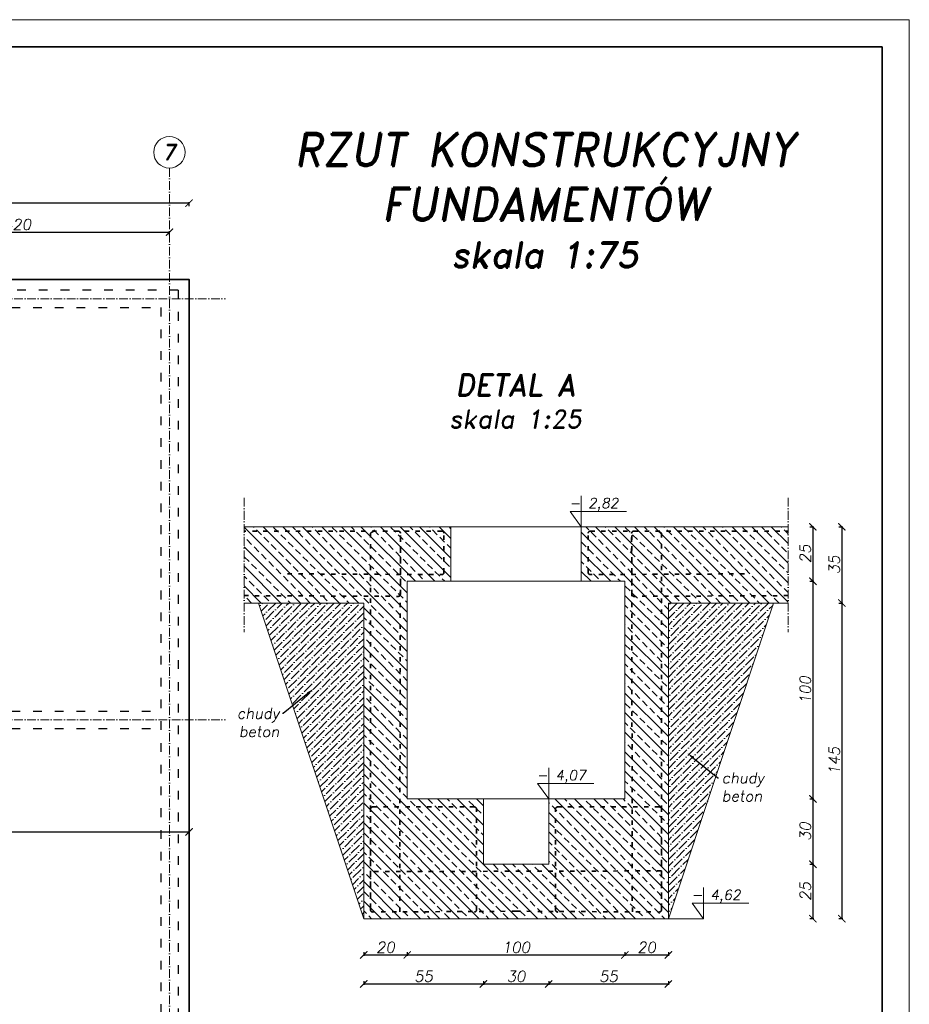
# Model space of a CAD drawing. Header units: millimetres. Extents: x 300938 to 312016, y 11971 to 20881.
# Tile 23 of 239: x 302861 to 304088, y 19524 to 20881. Entities that reach past the tile are written whole.
import ezdxf
from ezdxf import colors
from ezdxf.entities.mleader import LeaderData, LeaderLine
from ezdxf.math import Vec2, Vec3

# ---------------------------------------------------------------- set-up
doc = ezdxf.new("R2010")
doc.units = ezdxf.units.MM
doc.linetypes.add('ACAD_ISO03W100', pattern=[30, 12, -18])
doc.linetypes.add('ACAD_ISO10W100', pattern=[18, 12, -3, 0, -3])
for name, color, linetype, lineweight in [('konstrukcja', 3, 'Continuous', 35), ('konstrukcja wymiary', 1, 'Continuous', 13), ('kreskowanie', 253, 'Continuous', 0), ('linie widok', 2, 'Continuous', 18), ('opisy', 2, 'Continuous', 18), ('osie', 5, 'ACAD_ISO10W100', 13), ('zbrojenie płyty', 141, 'Continuous', 35), ('ściana konstrukcja', 107, 'Continuous', 18)]:
    doc.layers.add(name, color=color, linetype=linetype, lineweight=lineweight)
doc.layers.add('przerywane', color=6, linetype='ACAD_ISO03W100')
doc.styles.add('KONSTRUKCJA', font='romand.shx', dxfattribs={"oblique": 10})
doc.styles.get("Standard").update_dxf_attribs({"font": 'romand.shx', "oblique": 10})
doc.dimstyles.new('175', dxfattribs={"dimtxt": 15, "dimasz": 10, "dimexe": 1.25, "dimexo": 0.625, "dimgap": 3, "dimtad": 1, "dimdec": 0, "dimrnd": 0.5, "dimtxsty": 'KONSTRUKCJA', "dimblk": 'ARCHTICK', "dimcen": 2.5, "dimadec": 0, "dimazin": 0, "dimtfac": 1, "dimtdec": 0, "dimtix": 1, "dimtmove": 0, "dimatfit": 3, "dimfxl": 4, "dimfxlon": 1, "dimarcsym": 0})
doc.dimstyles.new('175 do 125', dxfattribs={"dimtxt": 15, "dimasz": 10, "dimexe": 1.25, "dimexo": 0.625, "dimgap": 3, "dimtad": 1, "dimdec": 0, "dimlfac": 0.33333, "dimrnd": 0.5, "dimtxsty": 'KONSTRUKCJA', "dimblk": 'ARCHTICK', "dimcen": 2.5, "dimadec": 0, "dimazin": 0, "dimtfac": 1, "dimtdec": 0, "dimtix": 1, "dimtmove": 0, "dimatfit": 3, "dimfxl": 4, "dimfxlon": 1, "dimarcsym": 0})

# ---------------------------------------------------------------- blocks, each defined once
blk = doc.blocks.new('_ArchTick')
at = {"color": 0, "linetype": 'ByBlock', "lineweight": 13, "const_width": 0.15}
blk.add_lwpolyline([(-0.5, -0.5), (0.5, 0.5)], dxfattribs=at)
blk = doc.blocks.new('*D222')
at = {"layer": 'Defpoints', "color": 0, "transparency": 16777216}
for p in [(303067.6, 20587.7), (302647.6, 20507.7), (303067.6, 20507.7)]:
    blk.add_point(p, dxfattribs=at)
at = {"layer": 'konstrukcja wymiary', "color": 0, "lineweight": -2, "transparency": 16777216}
for p, q in [((302647.6, 20583.7), (302647.6, 20588.9)), ((302647.6, 20587.7), (303067.6, 20587.7)), ((303067.6, 20583.7), (303067.6, 20588.9))]:
    blk.add_line(p, q, dxfattribs=at)
at = {"layer": 'konstrukcja wymiary', "color": 0, "lineweight": -2, "transparency": 16777216, "xscale": 10, "yscale": 10, "zscale": 10, "rotation": 180}
blk.add_blockref('_ArchTick', (302647.6, 20587.7), dxfattribs=at)
at = {"layer": 'konstrukcja wymiary', "color": 0, "lineweight": -2, "transparency": 16777216, "xscale": 10, "yscale": 10, "zscale": 10}
blk.add_blockref('_ArchTick', (303067.6, 20587.7), dxfattribs=at)
at = {"layer": 'konstrukcja wymiary', "color": 0, "transparency": 16777216, "insert": (302857.6, 20598.2), "char_height": 15, "attachment_point": 5, "style": 'KONSTRUKCJA'}
blk.add_mtext('420', dxfattribs=at)
blk = doc.blocks.new('*D223')
at = {"layer": 'Defpoints', "color": 0, "transparency": 16777216}
for p in [(301280.6, 20627.7), (301280.6, 20522.7), (303094.6, 20522.7)]:
    blk.add_point(p, dxfattribs=at)
at = {"layer": 'konstrukcja wymiary', "color": 0, "lineweight": -2, "transparency": 16777216}
for p, q in [((301280.6, 20623.7), (301280.6, 20628.9)), ((303094.6, 20627.7), (301280.6, 20627.7)), ((303094.6, 20623.7), (303094.6, 20628.9))]:
    blk.add_line(p, q, dxfattribs=at)
at = {"layer": 'konstrukcja wymiary', "color": 0, "lineweight": -2, "transparency": 16777216, "xscale": 10, "yscale": 10, "zscale": 10, "rotation": 180}
blk.add_blockref('_ArchTick', (301280.6, 20627.7), dxfattribs=at)
at = {"layer": 'konstrukcja wymiary', "color": 0, "lineweight": -2, "transparency": 16777216, "xscale": 10, "yscale": 10, "zscale": 10}
blk.add_blockref('_ArchTick', (303094.6, 20627.7), dxfattribs=at)
at = {"layer": 'konstrukcja wymiary', "color": 0, "transparency": 16777216, "insert": (302187.6, 20638.2), "char_height": 15, "attachment_point": 5, "style": 'KONSTRUKCJA'}
blk.add_mtext('1814', dxfattribs=at)
blk = doc.blocks.new('*D346')
at = {"layer": 'Defpoints', "color": 0, "transparency": 16777216}
for p in [(303455.5, 20181.6), (303455.5, 20106.6), (303954.7, 20106.6)]:
    blk.add_point(p, dxfattribs=at)
at = {"layer": 'konstrukcja wymiary', "color": 0, "lineweight": -2, "transparency": 16777216}
for p, q in [((303950.7, 20181.6), (303955.9, 20181.6)), ((303954.7, 20181.6), (303954.7, 20106.6)), ((303950.7, 20106.6), (303955.9, 20106.6))]:
    blk.add_line(p, q, dxfattribs=at)
at = {"layer": 'konstrukcja wymiary', "color": 0, "lineweight": -2, "transparency": 16777216, "xscale": 10, "yscale": 10, "zscale": 10}
for p, rotation in [((303954.7, 20181.6), 90), ((303954.7, 20106.6), 270)]:
    blk.add_blockref('_ArchTick', p, dxfattribs=dict(at, rotation=rotation))
at = {"layer": 'konstrukcja wymiary', "color": 0, "transparency": 16777216, "insert": (303944.2, 20144.1), "char_height": 15, "attachment_point": 5, "rotation": 90, "style": 'KONSTRUKCJA'}
blk.add_mtext('25', dxfattribs=at)
blk = doc.blocks.new('*D347')
at = {"layer": 'Defpoints', "color": 0, "transparency": 16777216}
for p in [(303455.5, 20106.6), (303395.5, 19806.6), (303954.7, 19806.6)]:
    blk.add_point(p, dxfattribs=at)
at = {"layer": 'konstrukcja wymiary', "color": 0, "lineweight": -2, "transparency": 16777216}
for p, q in [((303950.7, 20106.6), (303955.9, 20106.6)), ((303954.7, 20106.6), (303954.7, 19806.6)), ((303950.7, 19806.6), (303955.9, 19806.6))]:
    blk.add_line(p, q, dxfattribs=at)
at = {"layer": 'konstrukcja wymiary', "color": 0, "lineweight": -2, "transparency": 16777216, "xscale": 10, "yscale": 10, "zscale": 10}
for p, rotation in [((303954.7, 20106.6), 90), ((303954.7, 19806.6), 270)]:
    blk.add_blockref('_ArchTick', p, dxfattribs=dict(at, rotation=rotation))
at = {"layer": 'konstrukcja wymiary', "color": 0, "transparency": 16777216, "insert": (303944.2, 19956.6), "char_height": 15, "attachment_point": 5, "rotation": 90, "style": 'KONSTRUKCJA'}
blk.add_mtext('100', dxfattribs=at)
blk = doc.blocks.new('*D348')
at = {"layer": 'Defpoints', "color": 0, "transparency": 16777216}
for p in [(303395.5, 19806.6), (303500.5, 19716.6), (303954.7, 19716.6)]:
    blk.add_point(p, dxfattribs=at)
at = {"layer": 'konstrukcja wymiary', "color": 0, "lineweight": -2, "transparency": 16777216}
for p, q in [((303950.7, 19806.6), (303955.9, 19806.6)), ((303954.7, 19806.6), (303954.7, 19716.6)), ((303950.7, 19716.6), (303955.9, 19716.6))]:
    blk.add_line(p, q, dxfattribs=at)
at = {"layer": 'konstrukcja wymiary', "color": 0, "lineweight": -2, "transparency": 16777216, "xscale": 10, "yscale": 10, "zscale": 10}
for p, rotation in [((303954.7, 19806.6), 90), ((303954.7, 19716.6), 270)]:
    blk.add_blockref('_ArchTick', p, dxfattribs=dict(at, rotation=rotation))
at = {"layer": 'konstrukcja wymiary', "color": 0, "transparency": 16777216, "insert": (303944.2, 19761.6), "char_height": 15, "attachment_point": 5, "rotation": 90, "style": 'KONSTRUKCJA'}
blk.add_mtext('30', dxfattribs=at)
blk = doc.blocks.new('*D349')
at = {"layer": 'Defpoints', "color": 0, "transparency": 16777216}
for p in [(303500.5, 19716.6), (303755.5, 19641.6), (303954.7, 19641.6)]:
    blk.add_point(p, dxfattribs=at)
at = {"layer": 'konstrukcja wymiary', "color": 0, "lineweight": -2, "transparency": 16777216}
for p, q in [((303950.7, 19716.6), (303955.9, 19716.6)), ((303954.7, 19716.6), (303954.7, 19641.6)), ((303950.7, 19641.6), (303955.9, 19641.6))]:
    blk.add_line(p, q, dxfattribs=at)
at = {"layer": 'konstrukcja wymiary', "color": 0, "lineweight": -2, "transparency": 16777216, "xscale": 10, "yscale": 10, "zscale": 10}
for p, rotation in [((303954.7, 19716.6), 90), ((303954.7, 19641.6), 270)]:
    blk.add_blockref('_ArchTick', p, dxfattribs=dict(at, rotation=rotation))
at = {"layer": 'konstrukcja wymiary', "color": 0, "transparency": 16777216, "insert": (303944.2, 19679.1), "char_height": 15, "attachment_point": 5, "rotation": 90, "style": 'KONSTRUKCJA'}
blk.add_mtext('25', dxfattribs=at)
blk = doc.blocks.new('*D350')
at = {"layer": 'Defpoints', "color": 0, "transparency": 16777216}
for p in [(303920.5, 20181.6), (303920.5, 20076.6), (303994.7, 20076.6)]:
    blk.add_point(p, dxfattribs=at)
at = {"layer": 'konstrukcja wymiary', "color": 0, "lineweight": -2, "transparency": 16777216}
for p, q in [((303990.7, 20181.6), (303995.9, 20181.6)), ((303994.7, 20181.6), (303994.7, 20076.6)), ((303990.7, 20076.6), (303995.9, 20076.6))]:
    blk.add_line(p, q, dxfattribs=at)
at = {"layer": 'konstrukcja wymiary', "color": 0, "lineweight": -2, "transparency": 16777216, "xscale": 10, "yscale": 10, "zscale": 10}
for p, rotation in [((303994.7, 20181.6), 90), ((303994.7, 20076.6), 270)]:
    blk.add_blockref('_ArchTick', p, dxfattribs=dict(at, rotation=rotation))
at = {"layer": 'konstrukcja wymiary', "color": 0, "transparency": 16777216, "insert": (303984.2, 20129.1), "char_height": 15, "attachment_point": 5, "rotation": 90, "style": 'KONSTRUKCJA'}
blk.add_mtext('35', dxfattribs=at)
blk = doc.blocks.new('*D351')
at = {"layer": 'Defpoints', "color": 0, "transparency": 16777216}
for p in [(303920.5, 20076.6), (303755.5, 19641.6), (303994.7, 19641.6)]:
    blk.add_point(p, dxfattribs=at)
at = {"layer": 'konstrukcja wymiary', "color": 0, "lineweight": -2, "transparency": 16777216}
for p, q in [((303990.7, 20076.6), (303995.9, 20076.6)), ((303994.7, 20076.6), (303994.7, 19641.6)), ((303990.7, 19641.6), (303995.9, 19641.6))]:
    blk.add_line(p, q, dxfattribs=at)
at = {"layer": 'konstrukcja wymiary', "color": 0, "lineweight": -2, "transparency": 16777216, "xscale": 10, "yscale": 10, "zscale": 10}
for p, rotation in [((303994.7, 20076.6), 90), ((303994.7, 19641.6), 270)]:
    blk.add_blockref('_ArchTick', p, dxfattribs=dict(at, rotation=rotation))
at = {"layer": 'konstrukcja wymiary', "color": 0, "transparency": 16777216, "insert": (303984.2, 19859.1), "char_height": 15, "attachment_point": 5, "rotation": 90, "style": 'KONSTRUKCJA'}
blk.add_mtext('145', dxfattribs=at)
blk = doc.blocks.new('*D352')
at = {"layer": 'Defpoints', "color": 0, "transparency": 16777216}
for p in [(303395.5, 19806.6), (303335.5, 19731.6), (303395.5, 19591.6)]:
    blk.add_point(p, dxfattribs=at)
at = {"layer": 'konstrukcja wymiary', "color": 0, "lineweight": -2, "transparency": 16777216}
for p, q in [((303335.5, 19595.6), (303335.5, 19590.3)), ((303395.5, 19595.6), (303395.5, 19590.3)), ((303335.5, 19591.6), (303395.5, 19591.6))]:
    blk.add_line(p, q, dxfattribs=at)
at = {"layer": 'konstrukcja wymiary', "color": 0, "lineweight": -2, "transparency": 16777216, "xscale": 10, "yscale": 10, "zscale": 10, "rotation": 180}
blk.add_blockref('_ArchTick', (303335.5, 19591.6), dxfattribs=at)
at = {"layer": 'konstrukcja wymiary', "color": 0, "lineweight": -2, "transparency": 16777216, "xscale": 10, "yscale": 10, "zscale": 10}
blk.add_blockref('_ArchTick', (303395.5, 19591.6), dxfattribs=at)
at = {"layer": 'konstrukcja wymiary', "color": 0, "transparency": 16777216, "insert": (303365.5, 19602.1), "char_height": 15, "attachment_point": 5, "style": 'KONSTRUKCJA'}
blk.add_mtext('20', dxfattribs=at)
blk = doc.blocks.new('*D353')
at = {"layer": 'Defpoints', "color": 0, "transparency": 16777216}
for p in [(303395.5, 19806.6), (303695.5, 19806.6), (303695.5, 19591.6)]:
    blk.add_point(p, dxfattribs=at)
at = {"layer": 'konstrukcja wymiary', "color": 0, "lineweight": -2, "transparency": 16777216}
for p, q in [((303395.5, 19595.6), (303395.5, 19590.3)), ((303695.5, 19595.6), (303695.5, 19590.3)), ((303395.5, 19591.6), (303695.5, 19591.6))]:
    blk.add_line(p, q, dxfattribs=at)
at = {"layer": 'konstrukcja wymiary', "color": 0, "lineweight": -2, "transparency": 16777216, "xscale": 10, "yscale": 10, "zscale": 10, "rotation": 180}
blk.add_blockref('_ArchTick', (303395.5, 19591.6), dxfattribs=at)
at = {"layer": 'konstrukcja wymiary', "color": 0, "lineweight": -2, "transparency": 16777216, "xscale": 10, "yscale": 10, "zscale": 10}
blk.add_blockref('_ArchTick', (303695.5, 19591.6), dxfattribs=at)
at = {"layer": 'konstrukcja wymiary', "color": 0, "transparency": 16777216, "insert": (303545.5, 19602.1), "char_height": 15, "attachment_point": 5, "style": 'KONSTRUKCJA'}
blk.add_mtext('100', dxfattribs=at)
blk = doc.blocks.new('*D354')
at = {"layer": 'Defpoints', "color": 0, "transparency": 16777216}
for p in [(303695.5, 19806.6), (303755.5, 19641.6), (303755.5, 19591.6)]:
    blk.add_point(p, dxfattribs=at)
at = {"layer": 'konstrukcja wymiary', "color": 0, "lineweight": -2, "transparency": 16777216}
for p, q in [((303695.5, 19595.6), (303695.5, 19590.3)), ((303755.5, 19595.6), (303755.5, 19590.3)), ((303695.5, 19591.6), (303755.5, 19591.6))]:
    blk.add_line(p, q, dxfattribs=at)
at = {"layer": 'konstrukcja wymiary', "color": 0, "lineweight": -2, "transparency": 16777216, "xscale": 10, "yscale": 10, "zscale": 10, "rotation": 180}
blk.add_blockref('_ArchTick', (303695.5, 19591.6), dxfattribs=at)
at = {"layer": 'konstrukcja wymiary', "color": 0, "lineweight": -2, "transparency": 16777216, "xscale": 10, "yscale": 10, "zscale": 10}
blk.add_blockref('_ArchTick', (303755.5, 19591.6), dxfattribs=at)
at = {"layer": 'konstrukcja wymiary', "color": 0, "transparency": 16777216, "insert": (303725.5, 19602.1), "char_height": 15, "attachment_point": 5, "style": 'KONSTRUKCJA'}
blk.add_mtext('20', dxfattribs=at)
blk = doc.blocks.new('*D355')
at = {"layer": 'Defpoints', "color": 0, "transparency": 16777216}
for p in [(303500.5, 19716.6), (303335.5, 19641.6), (303500.5, 19551.6)]:
    blk.add_point(p, dxfattribs=at)
at = {"layer": 'konstrukcja wymiary', "color": 0, "lineweight": -2, "transparency": 16777216}
for p, q in [((303335.5, 19555.6), (303335.5, 19550.3)), ((303500.5, 19555.6), (303500.5, 19550.3)), ((303335.5, 19551.6), (303500.5, 19551.6))]:
    blk.add_line(p, q, dxfattribs=at)
at = {"layer": 'konstrukcja wymiary', "color": 0, "lineweight": -2, "transparency": 16777216, "xscale": 10, "yscale": 10, "zscale": 10, "rotation": 180}
blk.add_blockref('_ArchTick', (303335.5, 19551.6), dxfattribs=at)
at = {"layer": 'konstrukcja wymiary', "color": 0, "lineweight": -2, "transparency": 16777216, "xscale": 10, "yscale": 10, "zscale": 10}
blk.add_blockref('_ArchTick', (303500.5, 19551.6), dxfattribs=at)
at = {"layer": 'konstrukcja wymiary', "color": 0, "transparency": 16777216, "insert": (303418, 19562.1), "char_height": 15, "attachment_point": 5, "style": 'KONSTRUKCJA'}
blk.add_mtext('55', dxfattribs=at)
blk = doc.blocks.new('*D356')
at = {"layer": 'Defpoints', "color": 0, "transparency": 16777216}
for p in [(303500.5, 19716.6), (303590.5, 19716.6), (303590.5, 19551.6)]:
    blk.add_point(p, dxfattribs=at)
at = {"layer": 'konstrukcja wymiary', "color": 0, "lineweight": -2, "transparency": 16777216}
for p, q in [((303500.5, 19555.6), (303500.5, 19550.3)), ((303590.5, 19555.6), (303590.5, 19550.3)), ((303500.5, 19551.6), (303590.5, 19551.6))]:
    blk.add_line(p, q, dxfattribs=at)
at = {"layer": 'konstrukcja wymiary', "color": 0, "lineweight": -2, "transparency": 16777216, "xscale": 10, "yscale": 10, "zscale": 10, "rotation": 180}
blk.add_blockref('_ArchTick', (303500.5, 19551.6), dxfattribs=at)
at = {"layer": 'konstrukcja wymiary', "color": 0, "lineweight": -2, "transparency": 16777216, "xscale": 10, "yscale": 10, "zscale": 10}
blk.add_blockref('_ArchTick', (303590.5, 19551.6), dxfattribs=at)
at = {"layer": 'konstrukcja wymiary', "color": 0, "transparency": 16777216, "insert": (303545.5, 19562.1), "char_height": 15, "attachment_point": 5, "style": 'KONSTRUKCJA'}
blk.add_mtext('30', dxfattribs=at)
blk = doc.blocks.new('*D357')
at = {"layer": 'Defpoints', "color": 0, "transparency": 16777216}
for p in [(303590.5, 19716.6), (303755.5, 19641.6), (303755.5, 19551.6)]:
    blk.add_point(p, dxfattribs=at)
at = {"layer": 'konstrukcja wymiary', "color": 0, "lineweight": -2, "transparency": 16777216}
for p, q in [((303590.5, 19555.6), (303590.5, 19550.3)), ((303755.5, 19555.6), (303755.5, 19550.3)), ((303590.5, 19551.6), (303755.5, 19551.6))]:
    blk.add_line(p, q, dxfattribs=at)
at = {"layer": 'konstrukcja wymiary', "color": 0, "lineweight": -2, "transparency": 16777216, "xscale": 10, "yscale": 10, "zscale": 10, "rotation": 180}
blk.add_blockref('_ArchTick', (303590.5, 19551.6), dxfattribs=at)
at = {"layer": 'konstrukcja wymiary', "color": 0, "lineweight": -2, "transparency": 16777216, "xscale": 10, "yscale": 10, "zscale": 10}
blk.add_blockref('_ArchTick', (303755.5, 19551.6), dxfattribs=at)
at = {"layer": 'konstrukcja wymiary', "color": 0, "transparency": 16777216, "insert": (303673, 19562.1), "char_height": 15, "attachment_point": 5, "style": 'KONSTRUKCJA'}
blk.add_mtext('55', dxfattribs=at)
blk = doc.blocks.new('*D365')
at = {"layer": 'Defpoints', "color": 0, "transparency": 16777216}
for p in [(303094.6, 19761.2), (302395.6, 19672.7), (303094.6, 19253.7)]:
    blk.add_point(p, dxfattribs=at)
at = {"layer": 'konstrukcja wymiary', "color": 0, "lineweight": -2, "transparency": 16777216}
for p, q in [((302395.6, 19757.2), (302395.6, 19762.5)), ((302395.6, 19761.2), (303094.6, 19761.2)), ((303094.6, 19757.2), (303094.6, 19762.5))]:
    blk.add_line(p, q, dxfattribs=at)
at = {"layer": 'konstrukcja wymiary', "color": 0, "lineweight": -2, "transparency": 16777216, "xscale": 10, "yscale": 10, "zscale": 10, "rotation": 180}
blk.add_blockref('_ArchTick', (302395.6, 19761.2), dxfattribs=at)
at = {"layer": 'konstrukcja wymiary', "color": 0, "lineweight": -2, "transparency": 16777216, "xscale": 10, "yscale": 10, "zscale": 10}
blk.add_blockref('_ArchTick', (303094.6, 19761.2), dxfattribs=at)
at = {"layer": 'konstrukcja wymiary', "color": 0, "transparency": 16777216, "insert": (302745.1, 19771.7), "char_height": 15, "attachment_point": 5, "style": 'KONSTRUKCJA'}
blk.add_mtext('699', dxfattribs=at)

msp = doc.modelspace()

# ---------------------------------------------------------------- hatches: boundary and pattern name
at = {"layer": 'kreskowanie'}
h = msp.add_hatch(dxfattribs=at)
h.set_pattern_fill('ANSI33', color=256, scale=3, angle=90, style=0)
h.set_pattern_definition([(135, (5202.507, 2861.243), (-13.4703842, -13.4703842), []), (135, (5202.507, 2874.714), (-13.4703842, -13.4703842), [9.525, -4.7625])])
h.paths.add_polyline_path([(303335.461, 19641.562), (303755.461, 19641.562), (303755.461, 20076.562), (303920.461, 20076.562), (303920.461, 20181.562), (303635.461, 20181.562), (303635.461, 20106.562), (303695.461, 20106.562), (303695.461, 19806.562), (303590.461, 19806.562), (303590.461, 19716.562), (303500.461, 19716.562), (303500.461, 19806.562), (303395.461, 19806.562), (303395.461, 20106.562), (303455.461, 20106.562), (303455.461, 20181.562), (303170.461, 20181.562), (303170.461, 20076.562), (303335.461, 20076.562)])
h = msp.add_hatch(dxfattribs=at)
h.set_pattern_fill('ANSI36', color=256, scale=2, style=0)
h.set_pattern_definition([(45, (3682.0056, 3377.609), (3.36759605, 12.34785217), [15.875, -3.175, 0, -3.175])])
h.paths.add_polyline_path([(303335.461, 19641.562), (303335.461, 20076.562), (303190.5, 20076.562)])
h = msp.add_hatch(dxfattribs=at)
h.set_pattern_fill('ANSI36', color=256, scale=2, style=0)
h.set_pattern_definition([(45, (3652.0056, 3377.609), (3.36759605, 12.34785217), [15.875, -3.175, 0, -3.175])])
h.paths.add_polyline_path([(303755.461, 19641.562), (303900.422, 20076.562), (303755.461, 20076.562)])

# ---------------------------------------------------------------- linework, layer by layer
at = {"layer": 'konstrukcja'}
msp.add_lwpolyline([(300975.184, 20843.027), (304050.184, 20843.027), (304050.184, 18690.527), (300975.184, 18690.527)], close=True, dxfattribs=at)
msp.add_lwpolyline([(301954.638, 19253.682), (301280.638, 19253.682), (301280.638, 20522.682), (303094.638, 20522.682), (303094.638, 19253.682), (302420.638, 19253.682)], dxfattribs=at)
at = {"layer": 'konstrukcja wymiary'}
for p, q in [((303635.461, 20181.562), (303635.461, 20224.35)), ((303620.008, 20202.956), (303697.878, 20202.956)), ((303620.008, 20202.956), (303635.461, 20181.562)), ((303590.461, 19806.562), (303590.461, 19849.35)), ((303575.008, 19827.956), (303652.878, 19827.956)), ((303575.008, 19827.956), (303590.461, 19806.562)), ((303803.962, 19641.562), (303803.962, 19684.35)), ((303788.509, 19662.956), (303866.379, 19662.956)), ((303788.509, 19662.956), (303803.962, 19641.562)), ((303803.962, 19641.562), (303755.461, 19641.562))]:
    msp.add_line(p, q, dxfattribs=at)
msp.add_lwpolyline([(300937.684, 20880.527), (304087.684, 20880.527), (304087.684, 18653.027), (300937.684, 18653.027)], close=True, dxfattribs=at)
at = {"layer": 'linie widok'}
for p, q in [((303455.461, 20181.562), (303635.461, 20181.562)), ((303635.461, 20106.562), (303455.461, 20106.562)), ((303500.461, 19806.562), (303590.461, 19806.562))]:
    msp.add_line(p, q, dxfattribs=at)
at = {"layer": 'opisy'}
msp.add_circle((303067.638, 20697.827), 21.7, dxfattribs=at)
at = {"layer": 'osie'}
for p, q in [((303067.638, 20676.127), (303067.638, 19182.659)), ((301115.921, 20495.682), (303144.716, 20495.682)), ((303170.461, 20221.562), (303170.461, 20036.562)), ((303920.461, 20221.562), (303920.461, 20036.562)), ((301115.921, 19915.682), (303144.716, 19915.682))]:
    msp.add_line(p, q, dxfattribs=at)
at = {"layer": 'przerywane'}
for p, q in [((303079.638, 20507.682), (301295.638, 20507.682)), ((303079.638, 20507.682), (303079.638, 19268.682)), ((301319.638, 20483.682), (303055.638, 20483.682)), ((303055.638, 20483.682), (303055.638, 19292.682)), ((301319.638, 19927.682), (303055.638, 19927.682)), ((301319.638, 19903.682), (303055.638, 19903.682))]:
    msp.add_line(p, q, dxfattribs=at)
at = {"layer": 'zbrojenie płyty', "linetype": 'ACAD_ISO03W100', "ltscale": 0.5}
for points in [[(303170.461, 20086.783), (303382.97, 20085.777, 0.41558895), (303385.984, 20088.777), (303385.984, 20172.674, 0.41421356), (303382.984, 20175.674), (303170.461, 20175.674)], [(303230.461, 20116.783), (303442.97, 20115.777, 0.41558895), (303445.984, 20118.777), (303445.984, 20172.674, 0.41421356), (303442.984, 20175.674), (303230.461, 20175.674)], [(303385.089, 19650.966), (303386.095, 20172.693, 0.41558895), (303383.095, 20175.707), (303349.982, 20175.707, 0.10507571), (303344.774, 20172.707), (303344.774, 19650.933)], [(303860.461, 20116.783), (303647.952, 20115.777, -0.41558895), (303644.938, 20118.777), (303644.938, 20172.674, -0.41421356), (303647.938, 20175.674), (303860.461, 20175.674)], [(303705.833, 19650.966), (303704.827, 20172.693, -0.41558895), (303707.827, 20175.707), (303740.94, 20175.707, -0.10507571), (303746.148, 20172.707), (303746.148, 19650.933)], [(303920.461, 20086.783), (303707.952, 20085.777, -0.41558895), (303704.938, 20088.777), (303704.938, 20172.674, -0.41421356), (303707.938, 20175.674), (303920.461, 20175.674)], [(303545.461, 19651.783), (303347.952, 19650.777, -0.41558895), (303344.938, 19653.777), (303344.938, 19792.62, -0.41421356), (303347.938, 19795.62), (303481.958, 19795.62)], [(303487.97, 19650.777), (303487.97, 19650.777, 0.41558895), (303490.984, 19653.777), (303490.984, 19792.62, 0.41421356), (303487.984, 19795.62), (303481.958, 19795.62)], [(303545.461, 19651.783), (303742.97, 19650.777, 0.41558895), (303745.984, 19653.777), (303745.984, 19792.62, 0.41421356), (303742.984, 19795.62), (303608.964, 19795.62)], [(303602.952, 19650.777), (303602.952, 19650.777, -0.41558895), (303599.938, 19653.777), (303599.938, 19792.62, -0.41421356), (303602.938, 19795.62), (303608.964, 19795.62)], [(303745.984, 19707.448), (303347.952, 19706.442, -0.41558895)]]:
    msp.add_lwpolyline(points, format="xyb", dxfattribs=at)
at = {"layer": 'ściana konstrukcja'}
for p, q in [((303335.461, 20181.562), (303170.461, 20181.562)), ((303455.461, 20181.562), (303335.461, 20181.562)), ((303455.461, 20106.562), (303455.461, 20181.562)), ((303755.461, 20181.562), (303635.461, 20181.562)), ((303635.461, 20181.562), (303635.461, 20106.562)), ((303755.461, 20181.562), (303920.461, 20181.562)), ((303395.461, 19806.562), (303395.461, 20106.562)), ((303395.461, 20106.562), (303455.461, 20106.562)), ((303635.461, 20106.562), (303695.461, 20106.562)), ((303695.461, 20106.562), (303695.461, 19806.562)), ((303170.461, 20076.562), (303335.461, 20076.562)), ((303335.461, 19641.562), (303190.5, 20076.562)), ((303335.461, 20076.562), (303335.461, 19731.562)), ((303755.461, 19731.562), (303755.461, 20076.562)), ((303920.461, 20076.562), (303755.461, 20076.562)), ((303755.461, 19641.562), (303900.422, 20076.562)), ((303500.461, 19806.562), (303395.461, 19806.562)), ((303500.461, 19806.562), (303500.461, 19716.562)), ((303695.461, 19806.562), (303590.461, 19806.562)), ((303590.461, 19716.562), (303590.461, 19806.562)), ((303335.461, 19731.562), (303335.461, 19641.562)), ((303755.461, 19641.562), (303755.461, 19731.562)), ((303500.461, 19716.562), (303590.461, 19716.562)), ((303335.461, 19641.562), (303425.461, 19641.562)), ((303425.461, 19641.562), (303665.461, 19641.562)), ((303665.461, 19641.562), (303755.461, 19641.562))]:
    msp.add_line(p, q, dxfattribs=at)

# ---------------------------------------------------------------- texts
at = {"layer": 'opisy', "attachment_point": 5}
for s, insert, char_height, width in [('RZUT KONSTRUKCYJNY\\PFUNDAMENTÓW\\P{\\H0.77778x;skala 1:75}', (303584.97, 20631.487), 45, 1829.46597), ('7', (303067.638, 20697.827), 21, 6.92519)]:
    msp.add_mtext(s, dxfattribs=dict(at, insert=insert, char_height=char_height, width=width))
at = {"layer": 'opisy', "attachment_point": 1, "style": 'KONSTRUKCJA'}
for s, insert, char_height, width in [('\\pxqc;{\\H1.6667x;DETAL A\\P\\H0.83333x;skala 1:25}', (302570.532, 20391.995), 17.82, 1947.99945), ('2,82', (303644.915, 20221.304), 13.9436, 273.28647), ('-', (303618.749, 20221.304), 13.944, 273.28647), ('4,07', (303599.915, 19846.304), 13.9436, 273.28647), ('-', (303573.749, 19846.304), 13.944, 273.28647), ('4,62', (303813.416, 19681.304), 13.9436, 178.57901), ('-', (303787.25, 19681.304), 13.944, 178.57901)]:
    msp.add_mtext(s, dxfattribs=dict(at, insert=insert, char_height=char_height, width=width))

# ---------------------------------------------------------------- dimensions: what is measured, and where the dimension line sits
at = {"layer": 'konstrukcja wymiary'}
for base, p1, p2, dimstyle, picture, middle in [((301280.638, 20627.682), (303094.638, 20522.682), (301280.638, 20522.682), '175', '*D223', (302187.638, 20638.182)), ((303395.461, 19591.562), (303335.461, 19731.562), (303395.461, 19806.562), '175 do 125', '*D352', (303365.461, 19602.062)), ((303695.461, 19591.562), (303395.461, 19806.562), (303695.461, 19806.562), '175 do 125', '*D353', (303545.461, 19602.062)), ((303755.461, 19591.562), (303695.461, 19806.562), (303755.461, 19641.562), '175 do 125', '*D354', (303725.461, 19602.062)), ((303500.461, 19551.562), (303335.461, 19641.562), (303500.461, 19716.562), '175 do 125', '*D355', (303417.961, 19562.062)), ((303590.461, 19551.562), (303500.461, 19716.562), (303590.461, 19716.562), '175 do 125', '*D356', (303545.461, 19562.062)), ((303755.461, 19551.562), (303590.461, 19716.562), (303755.461, 19641.562), '175 do 125', '*D357', (303672.961, 19562.062))]:
    dim = msp.add_linear_dim(base=base, p1=p1, p2=p2, dimstyle=dimstyle, dxfattribs=at)
    dim.commit()
    dim.dimension.update_dxf_attribs({"geometry": picture, "text_midpoint": middle})
for base, p1, p2, override, picture, middle in [((303067.638, 20587.682), (302647.638, 20507.682), (303067.638, 20507.682), {"dimtmove": 1}, '*D222', (302857.638, 20598.182)), ((303094.638, 19761.239), (302395.638, 19672.682), (303094.638, 19253.682), {"dimtxsty": 'KONSTRUKCJA', "dimtmove": 1}, '*D365', (302745.138, 19771.739))]:
    dim = msp.add_linear_dim(base=base, p1=p1, p2=p2, dimstyle='175', override=override, dxfattribs=at)
    dim.commit()
    dim.dimension.update_dxf_attribs({"geometry": picture, "text_midpoint": middle})
for base, p1, p2, picture, middle in [((303954.65, 20106.562), (303455.461, 20181.562), (303455.461, 20106.562), '*D346', (303944.15, 20144.062)), ((303994.65, 20076.562), (303920.461, 20181.562), (303920.461, 20076.562), '*D350', (303984.15, 20129.062)), ((303954.65, 19806.562), (303455.461, 20106.562), (303395.461, 19806.562), '*D347', (303944.15, 19956.562)), ((303994.65, 19641.562), (303920.461, 20076.562), (303755.461, 19641.562), '*D351', (303984.15, 19859.062)), ((303954.65, 19716.562), (303395.461, 19806.562), (303500.461, 19716.562), '*D348', (303944.15, 19761.562))]:
    dim = msp.add_linear_dim(base=base, p1=p1, p2=p2, angle=90, dimstyle='175 do 125', dxfattribs=at)
    dim.commit()
    dim.dimension.update_dxf_attribs({"geometry": picture, "text_midpoint": middle})
dim = msp.add_linear_dim(base=(303954.65, 19641.562), p1=(303500.461, 19716.562), p2=(303755.461, 19641.562), angle=90, dimstyle='175 do 125', override={"dimtmove": 1}, dxfattribs=at)
dim.commit()
dim.dimension.update_dxf_attribs({"geometry": '*D349', "text_midpoint": (303944.15, 19679.062)})

# ---------------------------------------------------------------- leaders
at = {"layer": 'opisy'}
ml = msp.add_multileader_mtext('Standard', dxfattribs=at)
ml.set_content('chudy\\Pbeton', color=256, style='KONSTRUKCJA')
ml.set_leader_properties()
ml.build(insert=Vec2(0, 0))
ml.multileader.update_dxf_attribs({"dogleg_length": 0.36, "arrow_head_size": 10.5})
ctx = ml.context
ctx.base_point, ctx.char_height, ctx.arrow_head_size, ctx.landing_gap_size, ctx.plane_origin = Vec3(303146.619, 19924.549), 15, 10.5, 4.455, Vec3(302370.584, 19929.202)
ctx.text_align_type = 2
notes = []
notes.append((ctx, [(0, (1, 1, 0), (303224.437, 19924.549), (-1, 0), 0.802, [(0, [(303266.371, 19958.454)], 0, [])])]))
ctx.mtext.insert, ctx.mtext.alignment, ctx.mtext.flow_direction = Vec3(303219.18, 19932.049), 3, 5
ml = msp.add_multileader_mtext('Standard', dxfattribs=at)
ml.set_content('chudy\\Pbeton', color=256, style='KONSTRUKCJA')
ml.set_leader_properties()
ml.build(insert=Vec2(0, 0))
ml.multileader.update_dxf_attribs({"dogleg_length": 0.36, "arrow_head_size": 10.5})
ctx = ml.context
ctx.base_point, ctx.char_height, ctx.arrow_head_size, ctx.landing_gap_size, ctx.plane_origin = Vec3(303824.64, 19835.652), 15, 10.5, 4.455, Vec3(304677.691, 19840.306)
notes.append((ctx, [(0, (1, 1, 0), (303823.838, 19835.652), (1, 0), 0.802, [(0, [(303781.904, 19869.557)], 0, [])])]))
ctx.mtext.insert, ctx.mtext.flow_direction = Vec3(303829.095, 19843.152), 5
for ctx, leaders in notes:
    for number, flags, end, landing, length, lines in leaders:
        leader = LeaderData()
        leader.index, (leader.has_last_leader_line, leader.has_dogleg_vector, leader.attachment_direction) = number, flags
        leader.last_leader_point, leader.dogleg_vector, leader.dogleg_length = Vec3(end), Vec3(landing), length
        for number, points, colour, breaks in lines:
            line = LeaderLine()
            line.index, line.vertices, line.color, line.breaks = number, Vec3.list(points), colors.encode_raw_color(colour), breaks
            leader.lines.append(line)
        ctx.leaders.append(leader)

doc.saveas('drawing.dxf')
